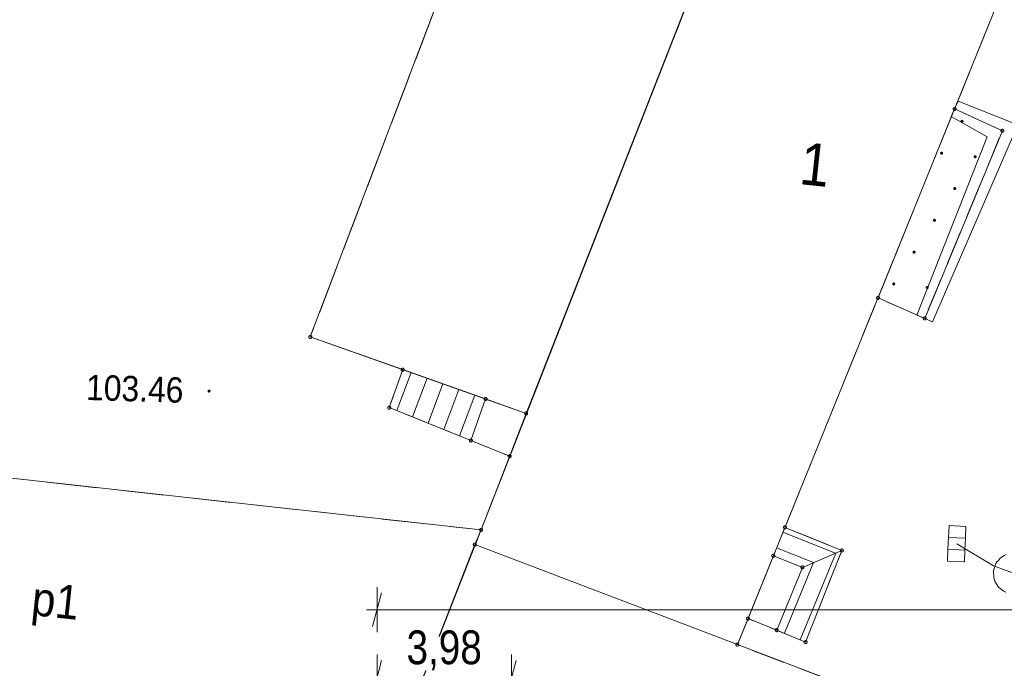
# Model space of a CAD drawing. Header units: millimetres. Extents: x -165388 to 921073, y -295343 to 494042.
# Tile 52 of 117: x 164506 to 193671, y 150592 to 169789. Entities that reach past the tile are written whole.
import ezdxf
from ezdxf.xclip import XClip

# ---------------------------------------------------------------- set-up
doc = ezdxf.new("R2010")
doc.units = ezdxf.units.MM
doc.header["$MEASUREMENT"] = 0
doc.header["$XCLIPFRAME"] = 0
for name, pattern in [('0.5_0.5', [1000, 500, -500]), ('1.5_0.5', [2000, 1500, -500]), ('mz1.0_0.5', [1500, 1000, -500]), ('Wipeout_Contour', [1000, 0, -1000])]:
    doc.linetypes.add(name, pattern=pattern)
for name, color, linetype, lineweight in [('20231207_mdcp_Kolska_2-4_6_0_Nr_pióra__1', 7, 'Continuous', 13), ('bg-woz-oz.6640.12006.2023.pge-1_rzut_5_219-działka ewidencyjna_Nr_pióra__7', 7, 'Continuous', 18), ('bg-woz-oz.6640.12006.2023.pge-1_rzut_5_312-budynek ewidencyjny_Nr_pióra__7', 7, 'Continuous', 18), ('bg-woz-oz.6640.12006.2023.pge-1_rzut_5_312-oznaczenie budynku ewidencyjnego-Atr117_Nr_pióra__7', 7, 'Continuous', 18), ('bg-woz-oz.6640.12006.2023.pge-1_rzut_5_320-blok - kondygnacja nadziemna-Atr25_Nr_pióra__7', 7, 'Continuous', 18), ('bg-woz-oz.6640.12006.2023.pge-1_rzut_5_320-blok - kondygnacja nadziemna_Nr_pióra__7', 7, 'Continuous', 18), ('bg-woz-oz.6640.12006.2023.pge-1_rzut_5_352-schody_Nr_pióra__7', 7, 'Continuous', 18), ('bg-woz-oz.6640.12006.2023.pge-1_rzut_5_chodnik (powierzchnia)_Nr_pióra__7', 7, 'Continuous', 18), ('bg-woz-oz.6640.12006.2023.pge-1_rzut_5_jezdnia (powierzchnia)_Nr_pióra__7', 7, 'Continuous', 18), ('bg-woz-oz.6640.12006.2023.pge-1_rzut_5_kratka ściekowa (punkt)_Nr_pióra__7', 7, 'Continuous', 18), ('bg-woz-oz.6640.12006.2023.pge-1_rzut_5_krawężnik (linia)_Nr_pióra__7', 7, 'Continuous', 18), ('bg-woz-oz.6640.12006.2023.pge-1_rzut_5_murek oporowy (linia)_Nr_pióra__7', 7, 'Continuous', 18), ('bg-woz-oz.6640.12006.2023.pge-1_rzut_5_punkt wysokościowy sztuczny-Atr2_Nr_pióra__7', 7, 'Continuous', 18), ('bg-woz-oz.6640.12006.2023.pge-1_rzut_5_wjazd do podziemia_Nr_pióra__7', 7, 'Continuous', 18)]:
    doc.layers.add(name, color=color, linetype=linetype, lineweight=lineweight)
for name, color, linetype, lineweight, true_color in [('bg-woz-oz.6640.12006.2023.pge-1_rzut_5_0_Nr_pióra__5', 7, 'Continuous', 18, 0x1d1d1d), ('bg-woz-oz.6640.12006.2023.pge-1_rzut_5_218-kontur użytku gruntowego_Nr_pióra__3', 7, 'Continuous', 18, 0x959595), ('bg-woz-oz.6640.12006.2023.pge-1_rzut_5_komora podziemna - przewód kanalizacyjny (powierzchnia)_Nr_pióra__34', 7, 'Continuous', 18, 0x4b4b4b), ('bg-woz-oz.6640.12006.2023.pge-1_rzut_5_przewód kanalizacyjny (linia)_Nr_pióra__34', 7, 'Continuous', 18, 0x4b4b4b), ('ZD_DIM_Nr_pióra__48', 7, 'Continuous', 13, 0xa80f02)]:
    doc.layers.add(name, color=color, linetype=linetype, lineweight=lineweight, true_color=true_color)
for name, color, linetype in [('bg-woz-oz.6640.12006.2023.pge-1_rzut_5_punkt wysokościowy sztuczny', 7, 'Continuous'), ('bg-woz-oz.6640.12006.2023.pge-1_rzut_5_wjazd do podziemia', 7, 'Continuous'), ('INW_GEO', 7, 'Continuous'), ('ZD_DIM', 7, 'Continuous'), ('ZD_INNE', 7, 'Continuous')]:
    doc.layers.add(name, color=color, linetype=linetype)
doc.styles.add('GENERATED_STYLE_1', font='txt')
doc.styles.add('GENERATED_STYLE_4', font='txt')
doc.linetypes.add('450-500k', pattern='A,0,[2,A.01.1_PROJEKT_ZAGOSPODAROWANIA_DZIAŁKI1.Shx,S=39.68254,R=0,X=0,Y=0],-5000,0', length=5000)
doc.dimstyles.new('GENERATED_STYLE__1', dxfattribs={"dimtxt": 1000, "dimasz": 678.571429, "dimexe": 0.18, "dimexo": 20, "dimgap": 0.09, "dimtad": 1, "dimtih": 1, "dimtoh": 1, "dimlfac": 0.001, "dimzin": 0, "dimdsep": 46, "dimtxsty": 'GENERATED_STYLE_4', "dimblk": 'ARROWHEAD_17', "dimblk1": 'ARROWHEAD_17', "dimblk2": 'ARROWHEAD_17', "dimcen": 0.09, "dimclrd": 256, "dimclre": 256, "dimclrt": 256, "dimadec": 0, "dimazin": 0, "dimtfac": 1, "dimtdec": 4, "dimtmove": 0, "dimatfit": 3, "dimfxl": 0, "dimtolj": 1, "dimtzin": 0, "dimarcsym": 0})
picture_1 = doc.add_image_def('image1.tif', size_in_pixel=(4961, 3508))

# ---------------------------------------------------------------- blocks, each defined once
blk = doc.blocks.new('Rysunek_2_5', base_point=(-8071116842, -4961354755))
at = {"layer": 'bg-woz-oz.6640.12006.2023.pge-1_rzut_5_punkt wysokościowy sztuczny', "linetype": 'Continuous', "lineweight": 0, "true_color": 0x000000}
blk.add_hatch(color=18, dxfattribs=at).paths.add_polyline_path([(170159, 158792, 1), (170070, 158802, 1)])
at = {"layer": 'bg-woz-oz.6640.12006.2023.pge-1_rzut_5_wjazd do podziemia', "linetype": 'Continuous', "lineweight": 0, "true_color": 0x000000}
for points in [[(192462, 166776, 1), (192372, 166786, 1)], [(191858, 165835, 1), (191769, 165844, 1)], [(192853, 165729, 1), (192763, 165738, 1)], [(192249, 164787, 1), (192160, 164797, 1)], [(191646, 163846, 1), (191556, 163856, 1)], [(191042, 162905, 1), (190953, 162914, 1)], [(190439, 161964, 1), (190350, 161973, 1)], [(191433, 161857, 1), (191344, 161867, 1)]]:
    blk.add_hatch(color=18, dxfattribs=at).paths.add_polyline_path(points)
at = {"layer": 'bg-woz-oz.6640.12006.2023.pge-1_rzut_5_0_Nr_pióra__5', "linetype": 'Continuous'}
for centre in [(192197, 167148), (193616, 166504), (189930, 161557), (191313, 160947), (173112, 160398), (175854, 159431), (178306, 158565), (175453, 158307), (179507, 158135), (177873, 157334), (179020, 156870), (178174, 154688), (187172, 154762), (177987, 154255), (188859, 154079), (186831, 153923), (187690, 153580), (186080, 152063), (186928, 151721), (187785, 151368), (185766, 151292)]:
    blk.add_circle(centre, 45, dxfattribs=at)
at = {"layer": 'bg-woz-oz.6640.12006.2023.pge-1_rzut_5_218-kontur użytku gruntowego_Nr_pióra__3', "linetype": '0.5_0.5', "flags": 128}
for points in [[(191308, 188202), (175093, 146840)], [(175093, 146840), (191308, 188202)]]:
    blk.add_lwpolyline(points, dxfattribs=at)
at = {"layer": 'bg-woz-oz.6640.12006.2023.pge-1_rzut_5_219-działka ewidencyjna_Nr_pióra__7', "linetype": 'Continuous', "flags": 128}
blk.add_lwpolyline([(175093, 146840), (191308, 188202)], dxfattribs=at)
at = {"layer": 'bg-woz-oz.6640.12006.2023.pge-1_rzut_5_312-budynek ewidencyjny_Nr_pióra__7', "linetype": 'Continuous', "flags": 128}
for points in [[(173112, 160398), (182234, 184404)], [(188931, 182140), (179507, 158135)], [(179507, 158135), (188931, 182140)], [(195446, 175158), (185766, 151292)], [(179507, 158135), (173112, 160398)], [(178174, 154688), (179507, 158135)], [(155013, 157232), (178174, 154688)], [(178174, 154688), (177987, 154255)], [(177987, 154255), (178174, 154688)], [(177987, 154255), (175093, 146840)], [(175093, 146840), (177987, 154255)], [(185766, 151292), (177987, 154255)], [(177987, 154255), (185766, 151292)], [(185766, 151292), (189622, 149824)]]:
    blk.add_lwpolyline(points, dxfattribs=at)
at = {"layer": 'bg-woz-oz.6640.12006.2023.pge-1_rzut_5_320-blok - kondygnacja nadziemna_Nr_pióra__7', "linetype": 'Continuous', "flags": 128}
blk.add_lwpolyline([(195446, 175158), (187525, 178579), (179507, 158135), (178174, 154688), (177987, 154255), (185766, 151292)], close=True, dxfattribs=at)
at = {"layer": 'bg-woz-oz.6640.12006.2023.pge-1_rzut_5_352-schody_Nr_pióra__7', "linetype": 'Continuous', "flags": 128}
for points in [[(177873, 157334), (178306, 158565), (175854, 159431), (175453, 158307)], [(177873, 157334), (178306, 158565), (175854, 159431), (175453, 158307)], [(179020, 156870), (179507, 158135), (178306, 158565), (177873, 157334)], [(179020, 156870), (179507, 158135), (178306, 158565), (177873, 157334)], [(187172, 154762), (186831, 153923), (187690, 153580), (188859, 154079)], [(187172, 154762), (186831, 153923), (187690, 153580), (188859, 154079)], [(188859, 154079), (187690, 153580), (186928, 151721), (187785, 151368)], [(188859, 154079), (187690, 153580), (186928, 151721), (187785, 151368)], [(186831, 153923), (186080, 152063), (186928, 151721), (187690, 153580)], [(186831, 153923), (186080, 152063), (186928, 151721), (187690, 153580)]]:
    blk.add_lwpolyline(points, close=True, dxfattribs=at)
for points in [[(175675, 158218), (176099, 159344)], [(176138, 158032), (176571, 159178)], [(176602, 157845), (177042, 159011)], [(177067, 157659), (177514, 158845)], [(177531, 157472), (177986, 158679)], [(188669, 153998), (187114, 154617)], [(188017, 153719), (186925, 154154)], [(187619, 151437), (188676, 154001)], [(187156, 151627), (188020, 153721)]]:
    blk.add_lwpolyline(points, dxfattribs=at)
at = {"layer": 'bg-woz-oz.6640.12006.2023.pge-1_rzut_5_chodnik (powierzchnia)_Nr_pióra__7', "linetype": 'mz1.0_0.5', "flags": 128}
blk.add_lwpolyline([(197321, 175954), (195446, 175158), (195213, 174580), (196370, 174014), (194628, 169946), (193561, 170502), (192197, 167148), (193616, 166504), (191313, 160947), (189930, 161557), (187172, 154762), (188859, 154079), (187785, 151368), (186080, 152063), (185766, 151292), (189622, 149824), (190119, 149771), (192116, 149547), (193309, 149410), (193214, 148615), (195214, 148321), (198235, 155139), (197900, 155295), (199395, 158656), (199673, 158525), (205866, 172718), (204851, 173852), (202304, 174587), (199696, 175308)], close=True, dxfattribs=at)
at = {"layer": 'bg-woz-oz.6640.12006.2023.pge-1_rzut_5_jezdnia (powierzchnia)_Nr_pióra__7', "linetype": '1.5_0.5', "flags": 128}
blk.add_lwpolyline([(160315, 174386), (159873, 173257), (161151, 172698), (161516, 172538), (161235, 171884), (157887, 164267), (157635, 163700), (155893, 159723), (155667, 159214), (155013, 157232), (178174, 154688), (179020, 156870), (177873, 157334), (175453, 158307), (175854, 159431), (173112, 160398), (182234, 184404), (188931, 182140), (191308, 188202), (182847, 190051), (181953, 190247), (178166, 191044), (177783, 191135), (177626, 191172), (176701, 187027), (176210, 187140), (177126, 191286), (173383, 192118), (172450, 187904), (172037, 187988), (172961, 192214), (169042, 193095), (168193, 188821), (167682, 188926), (168512, 193212), (161983, 177195), (160868, 174287)], close=True, dxfattribs=at)
at = {"layer": 'bg-woz-oz.6640.12006.2023.pge-1_rzut_5_komora podziemna - przewód kanalizacyjny (powierzchnia)_Nr_pióra__34', "linetype": 'Continuous', "flags": 128}
blk.add_lwpolyline([(193716, 152846), (193658, 152872), (193612, 152907), (193565, 152943), (193519, 152978), (193483, 153022), (193449, 153076), (193423, 153119), (193389, 153173), (193375, 153234), (193361, 153286), (193357, 153347), (193354, 153408), (193350, 153468), (193365, 153517), (193382, 153576), (193398, 153634), (193424, 153692), (193449, 153739), (193494, 153785), (193530, 153831), (193574, 153867), (193618, 153902), (193671, 153927), (193725, 153961)], dxfattribs=at)
at = {"layer": 'bg-woz-oz.6640.12006.2023.pge-1_rzut_5_kratka ściekowa (punkt)_Nr_pióra__7', "linetype": 'Continuous'}
for p, q in [((192033, 154814), (192018, 154465)), ((192033, 154814), (192533, 154792)), ((192533, 154792), (192517, 154443)), ((192018, 154465), (192002, 154115)), ((192018, 154465), (192517, 154443)), ((192517, 154443), (192502, 154093)), ((192002, 154115), (191987, 153765)), ((192002, 154115), (192502, 154093)), ((192502, 154093), (192487, 153743)), ((191987, 153765), (192487, 153743))]:
    blk.add_line(p, q, dxfattribs=at)
at = {"layer": 'bg-woz-oz.6640.12006.2023.pge-1_rzut_5_krawężnik (linia)_Nr_pióra__7', "linetype": 'Continuous', "flags": 128}
for points in [[(182847, 190051), (191308, 188202), (188931, 182140), (182234, 184404), (173112, 160398), (175854, 159431)], [(175453, 158307), (177873, 157334), (179020, 156870), (178174, 154688), (155013, 157232), (155667, 159214), (155893, 159723), (157635, 163700), (157887, 164267), (161235, 171884), (161516, 172538), (161151, 172698), (159873, 173257), (160315, 174386)]]:
    blk.add_lwpolyline(points, dxfattribs=at)
at = {"layer": 'bg-woz-oz.6640.12006.2023.pge-1_rzut_5_murek oporowy (linia)_Nr_pióra__7', "linetype": 'Continuous'}
for p, q in [((192093, 166921), (192197, 167148)), ((191082, 161043), (191313, 160947))]:
    blk.add_line(p, q, dxfattribs=at)
at = {"layer": 'bg-woz-oz.6640.12006.2023.pge-1_rzut_5_murek oporowy (linia)_Nr_pióra__7', "linetype": '450-500k'}
for p, q in [((192300, 167376), (192197, 167148)), ((191544, 160851), (191313, 160947))]:
    blk.add_line(p, q, dxfattribs=at)
at = {"layer": 'bg-woz-oz.6640.12006.2023.pge-1_rzut_5_murek oporowy (linia)_Nr_pióra__7', "linetype": '450-500k', "flags": 128}
blk.add_lwpolyline([(192300, 167376), (194067, 166681), (191544, 160851)], dxfattribs=at)
at = {"layer": 'bg-woz-oz.6640.12006.2023.pge-1_rzut_5_murek oporowy (linia)_Nr_pióra__7', "linetype": 'Continuous', "flags": 128}
blk.add_lwpolyline([(192093, 166921), (193166, 166326), (191082, 161043)], dxfattribs=at)
at = {"layer": 'bg-woz-oz.6640.12006.2023.pge-1_rzut_5_przewód kanalizacyjny (linia)_Nr_pióra__34', "linetype": 'Continuous', "flags": 128}
blk.add_lwpolyline([(193947, 153405), (193346, 153620), (192260, 154279)], dxfattribs=at)
at = {"layer": 'bg-woz-oz.6640.12006.2023.pge-1_rzut_5_wjazd do podziemia_Nr_pióra__7', "linetype": 'Continuous', "flags": 128}
blk.add_lwpolyline([(189930, 161557), (191313, 160947), (193616, 166504), (192197, 167148)], close=True, dxfattribs=at)
at = {"layer": 'bg-woz-oz.6640.12006.2023.pge-1_rzut_5_312-oznaczenie budynku ewidencyjnego-Atr117_Nr_pióra__7', "linetype": 'Continuous', "insert": (164790, 151873), "char_height": 1000, "attachment_point": 7, "rotation": 353.9018, "style": 'GENERATED_STYLE_1'}
blk.add_mtext('\\A1;{\\W0.900000x;\\fArial|b0|i0|c238|p38;p1}', dxfattribs=at)
at = {"layer": 'bg-woz-oz.6640.12006.2023.pge-1_rzut_5_320-blok - kondygnacja nadziemna-Atr25_Nr_pióra__7', "linetype": 'Continuous', "insert": (187566, 164928), "char_height": 1250, "attachment_point": 7, "rotation": 353.9018, "style": 'GENERATED_STYLE_1'}
blk.add_mtext('\\A1;{\\W0.900000x;\\fArial|b0|i0|c238|p38;1}', dxfattribs=at)
at = {"layer": 'bg-woz-oz.6640.12006.2023.pge-1_rzut_5_punkt wysokościowy sztuczny-Atr2_Nr_pióra__7', "linetype": 'Continuous', "insert": (166485, 159284), "char_height": 750, "attachment_point": 1, "rotation": 358.3008, "style": 'GENERATED_STYLE_1'}
blk.add_mtext('\\A1;{\\W0.900000x;\\fArial|b0|i0|c238|p38;103.46}', dxfattribs=at)
blk = doc.blocks.new('Rysunek_3_6', base_point=(188222, 121799))
at = {"layer": '20231207_mdcp_Kolska_2-4_6_0_Nr_pióra__1'}
image = blk.add_image(picture_1, insert=(75928, 59123), size_in_units=(210000, 148500), rotation=-6.09824, dxfattribs=at)
image.set_boundary_path([(-0.5, -0.5), (4960.5, 3507.5)])
blk = doc.blocks.new('*D72')
at = {"layer": 'ZD_DIM_Nr_pióra__48', "linetype": 'Continuous'}
for p, q in [((175227, 150827), (174959, 149827)), ((175093, 149657), (175093, 150997)), ((179209, 150827), (178941, 149827)), ((179075, 149657), (179075, 150997)), ((174780, 150327), (175093, 150327)), ((175093, 150327), (179075, 150327))]:
    blk.add_line(p, q, dxfattribs=at)
at = {"color": 254, "linetype": 'Wipeout_Contour', "lineweight": 0, "ltscale": 930965.01097}
blk.add_wipeout([(175964, 150527), (178204, 150527), (178204, 151527), (175964, 151527)], dxfattribs=at).dxf.layer = 'ZD_DIM'
at = {"layer": 'ZD_DIM_Nr_pióra__48', "insert": (175964, 150527), "char_height": 1000, "attachment_point": 7, "style": 'GENERATED_STYLE_4'}
blk.add_mtext('\\A1;{\\fArial Narrow|b0|i0|c238|p34;3,98}', dxfattribs=at)
blk = doc.blocks.new('ARROWHEAD_17')
at = {"color": 0, "linetype": 'Continuous', "lineweight": 0}
for p, q in [((-0.188, -0.7), (0.188, 0.7)), ((0, 0), (-1, 0))]:
    blk.add_line(p, q, dxfattribs=at)
blk = doc.blocks.new('*D73')
at = {"layer": 'ZD_DIM_Nr_pióra__48', "linetype": 'Continuous'}
for p, q in [((179209, 150827), (178941, 149827)), ((179075, 149657), (179075, 150997)), ((250568, 149827), (250836, 150827)), ((250702, 149657), (250702, 150997)), ((179075, 150327), (250702, 150327))]:
    blk.add_line(p, q, dxfattribs=at)
at = {"color": 254, "linetype": 'Wipeout_Contour', "lineweight": 0, "ltscale": 1046953.636759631}
blk.add_wipeout([(212329, 150527), (215209, 150527), (215209, 151527), (212329, 151527)], dxfattribs=at).dxf.layer = 'ZD_DIM'
at = {"layer": 'ZD_DIM_Nr_pióra__48', "insert": (212329, 150527), "char_height": 1000, "attachment_point": 7, "style": 'GENERATED_STYLE_4'}
blk.add_mtext('\\A1;{\\fArial Narrow|b0|i0|c238|p34;71,63}', dxfattribs=at)
at = {"color": 254, "linetype": 'Wipeout_Contour', "lineweight": 0, "ltscale": 1166423.812523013}
blk.add_wipeout([(248328, 150527), (250568, 150527), (250568, 151527), (248328, 151527)], dxfattribs=at).dxf.layer = 'ZD_DIM'
at = {"layer": 'ZD_DIM_Nr_pióra__48', "insert": (248328, 150527), "char_height": 1000, "attachment_point": 7, "style": 'GENERATED_STYLE_4'}
blk.add_mtext('\\A1;{\\fArial Narrow|b0|i0|c238|p34;0,26}', dxfattribs=at)
blk = doc.blocks.new('*D75')
at = {"layer": 'ZD_DIM_Nr_pióra__48', "linetype": 'Continuous'}
for p, q in [((175227, 152827), (174959, 151827)), ((175093, 151657), (175093, 152997)), ((225016, 152827), (224748, 151827)), ((224882, 151657), (224882, 152997)), ((174780, 152327), (175093, 152327)), ((175093, 152327), (224882, 152327))]:
    blk.add_line(p, q, dxfattribs=at)
at = {"color": 254, "linetype": 'Wipeout_Contour', "lineweight": 0, "ltscale": 1007278.455178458}
blk.add_wipeout([(198547, 152527), (201427, 152527), (201427, 153527), (198547, 153527)], dxfattribs=at).dxf.layer = 'ZD_DIM'
at = {"layer": 'ZD_DIM_Nr_pióra__48', "insert": (198547, 152527), "char_height": 1000, "attachment_point": 7, "style": 'GENERATED_STYLE_4'}
blk.add_mtext('\\A1;{\\fArial Narrow|b0|i0|c238|p34;49,79}', dxfattribs=at)

msp = doc.modelspace()

# ---------------------------------------------------------------- block references
at = {"layer": 'INW_GEO', "color": 151, "linetype": 'Continuous', "lineweight": 13, "true_color": 0x80c2ff}
ref = msp.add_blockref('Rysunek_2_5', (-8071116841.926, -4961354754.727), dxfattribs=at)
XClip(ref).set_block_clipping_path([(-195425.9394250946, -263123.0086484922), (606609.6817159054, -348810.9449165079), (694192.2923495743, 470958.7517303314), (-107843.3287914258, 556646.6879983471)])
at = {"layer": 'ZD_INNE', "color": 151, "linetype": 'Continuous', "lineweight": 13, "true_color": 0x80c2ff}
ref = msp.add_blockref('Rysunek_3_6', (188221.593, 121798.6), dxfattribs=at)
XClip(ref).set_block_clipping_path([(75928.0302199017, 59123.2504848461), (284739.4774660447, 36814.2388748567), (300515.1557528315, 184473.9502032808), (91703.7085066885, 206782.9618132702)])

# ---------------------------------------------------------------- next in the draw order: dimensions: what is measured, and where the dimension line sits
at = {"layer": 'ZD_DIM', "color": 14, "linetype": 'Continuous', "lineweight": 13, "true_color": 0xa80f02}
dim = msp.add_linear_dim(base=(179075.086, 150326.926), p1=(175092.593, 146840.409), p2=(179075.086, 121675.595), dimstyle='GENERATED_STYLE__1', dxfattribs=at)
dim.commit()
dim.dimension.update_dxf_attribs({"geometry": '*D72', "text_midpoint": (177294.124, 151026.926), "dimtype": 160})

# ---------------------------------------------------------------- next in the draw order: dimensions: what is measured, and where the dimension line sits
dim = msp.add_linear_dim(base=(250702.086, 150326.926), p1=(179075.086, 121675.595), p2=(250702.086, 138289.762), dimstyle='GENERATED_STYLE__1', dxfattribs=at)
dim.commit()
dim.dimension.update_dxf_attribs({"geometry": '*D73', "text_midpoint": (214038.291, 151026.926), "dimtype": 160})

# ---------------------------------------------------------------- next in the draw order: dimensions: what is measured, and where the dimension line sits
dim = msp.add_linear_dim(base=(224882.182, 152326.926), p1=(175092.593, 150742.485), p2=(224882.182, 125935.475), dimstyle='GENERATED_STYLE__1', dxfattribs=at)
dim.commit()
dim.dimension.update_dxf_attribs({"geometry": '*D75', "text_midpoint": (200257.098, 153026.926), "dimtype": 160})

doc.saveas('drawing.dxf')
